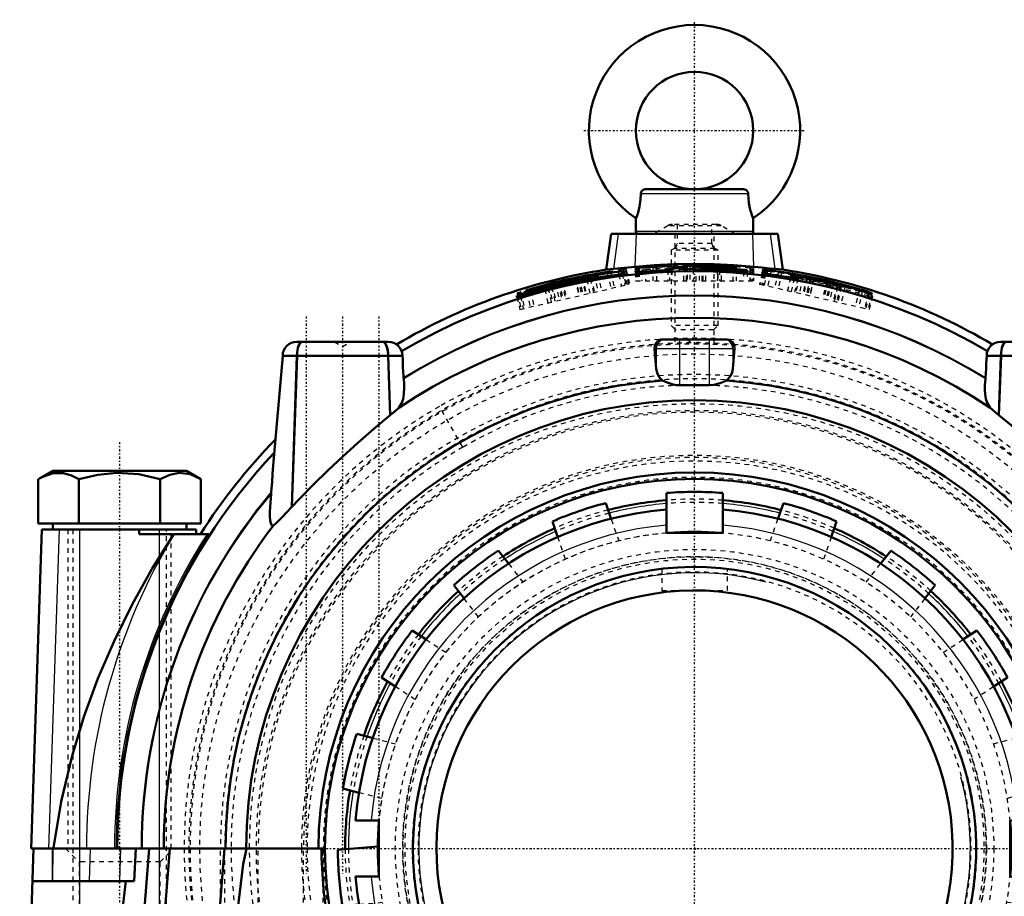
# Model space of a CAD drawing. Header units: millimetres. Extents: x -205 to 205, y -143 to 177.
# Tile 2 of 3: x -144 to 66, y -10 to 177. Entities that reach past the tile are written whole.
import ezdxf

# ---------------------------------------------------------------- set-up
doc = ezdxf.new("R2010")
doc.units = ezdxf.units.MM
doc.linetypes.add('Center', pattern=[1.5, 0.45, -0.5, 0.05, -0.5])
doc.linetypes.add('Dashed', pattern=[2, 1, -1])
for name, color, linetype, lineweight in [('2d ConnectionPoints', 7, 'Continuous', 50), ('AM_0', 7, 'Continuous', 50), ('AM_4', 3, 'Continuous', 25), ('AM_5', 3, 'Continuous', 25), ('AM_7', 7, 'Center', 25), ('AM_9', 6, 'Dashed', 25)]:
    doc.layers.add(name, color=color, linetype=linetype, lineweight=lineweight)

# ---------------------------------------------------------------- blocks, each defined once
blk = doc.blocks.new('1_SKF_MBL_24_0_in_SKFSNL5246201224KH3024_2')
at = {"layer": 'AM_0'}
for p, q in [((-6, 72.39), (-6, 75.76)), ((6, 75.76), (6, 72.39)), ((-18.93, 73.61), (-17.75, 70.17)), ((17.74, 70.17), (18.93, 73.61)), ((-29.11, 66.31), (-30.28, 69.71)), ((30.28, 69.71), (29.12, 66.34)), ((-41.8, 63.47), (-39.59, 60.64)), ((39.58, 60.62), (41.8, 63.47)), ((-49.04, 53.24), (-51.27, 56.1)), ((51.27, 56.1), (49.05, 53.25)), ((-60.14, 46.46), (-57.2, 44.54)), ((57.17, 44.52), (60.14, 46.46)), ((-63.67, 34.43), (-66.71, 36.42)), ((66.71, 36.42), (63.66, 34.43)), ((-71.97, 24.42), (-68.49, 23.53)), ((68.52, 23.54), (71.97, 24.42)), ((-71.44, 11.9), (-74.92, 12.78)), ((74.92, 12.78), (71.41, 11.89)), ((-76, -0.28), (-67.5, 0.43)), ((67.5, 0.43), (76, -0.28)), ((-71.4, -11.94), (-75.01, -12.24)), ((75.01, -12.24), (71.44, -11.94)), ((-71.79, -24.94), (-68.54, -23.51)), ((68.5, -23.5), (71.79, -24.94)), ((-63.64, -34.47), (-66.97, -35.93)), ((66.97, -35.93), (63.64, -34.47)), ((-59.8, -46.9), (-57.19, -44.49)), ((57.22, -44.52), (59.8, -46.9)), ((-49.01, -53.28), (-51.68, -55.73)), ((51.68, -55.73), (49, -53.27)), ((-41.34, -63.78), (-39.61, -60.59)), ((39.63, -60.62), (41.34, -63.78)), ((-29.09, -66.36), (-30.78, -69.49)), ((30.78, -69.49), (29.07, -66.33)), ((-5.15, -67.3), (-6.55, -75.72)), ((6.55, -75.72), (5.15, -67.3)), ((-18.39, -73.74), (-17.79, -70.15)), ((17.79, -70.16), (18.39, -73.74))]:
    blk.add_line(p, q, dxfattribs=at)
for radius, start, end in [(76, 85.4719, 94.5281), (76, 104.4193, 113.4754), (76, 66.5246, 75.5807), (67.5, 85.0801, 94.9199), (76, 123.3667, 132.4228), (76, 47.5772, 56.6333), (76, 142.314, 151.3702), (76, 28.6298, 37.686), (76, 161.2614, 170.3175), (76, 9.6825, 18.7386), (67.5, 175.0801, 184.9199), (67.5, 355.0801, 4.9199), (76, 180.2088, 189.2649), (76, 350.7351, 359.7912), (76, 199.1561, 208.2123), (76, 331.7877, 340.8439), (76, 218.1035, 227.1596), (76, 312.8404, 321.8965), (76, 237.0509, 246.107), (76, 293.893, 302.9491), (67.5, 265.0801, 274.9199), (76, 255.9983, 265.0544), (76, 274.9456, 284.0017)]:
    blk.add_arc((0, 0), radius, start, end, dxfattribs=at)
at = {"layer": 'AM_9'}
for p, q in [((-17.75, 70.17), (-16.16, 65.54)), ((16.16, 65.54), (17.74, 70.17)), ((-27.51, 61.64), (-29.11, 66.31)), ((29.12, 66.34), (27.51, 61.64)), ((-39.59, 60.64), (-36.56, 56.74)), ((-7, 59.59), (-7, 55)), ((7, 55), (7, 59.59)), ((36.56, 56.74), (39.58, 60.62)), ((-7, 55), (7, 55)), ((-46.03, 49.37), (-49.04, 53.24)), ((49.05, 53.25), (46.03, 49.37)), ((-57.2, 44.54), (-53, 41.8)), ((53, 41.8), (57.17, 44.52)), ((-59.57, 31.75), (-63.67, 34.43)), ((63.66, 34.43), (59.57, 31.75)), ((-68.49, 23.53), (-63.7, 22.32)), ((63.7, 22.32), (68.52, 23.54)), ((-66.65, 10.69), (-71.44, 11.9)), ((71.41, 11.89), (66.65, 10.69)), ((-66.51, -11.53), (-71.4, -11.94)), ((71.44, -11.94), (66.51, -11.53)), ((-68.54, -23.51), (-63.98, -21.51)), ((63.98, -21.51), (68.5, -23.5)), ((-59.16, -32.5), (-63.64, -34.47)), ((63.64, -34.47), (59.16, -32.5)), ((-57.19, -44.49), (-53.53, -41.12)), ((53.53, -41.12), (57.22, -44.52)), ((-45.4, -49.95), (-49.01, -53.28)), ((49, -53.27), (45.4, -49.95)), ((-39.61, -60.59), (-37.28, -56.27)), ((37.28, -56.27), (39.63, -60.62)), ((-26.72, -61.99), (-29.09, -66.36)), ((29.07, -66.33), (26.72, -61.99)), ((-17.79, -70.15), (-16.98, -65.33)), ((16.98, -65.33), (17.79, -70.16))]:
    blk.add_line(p, q, dxfattribs=at)
for start, end in [(95.0997, 175.0801), (4.9199, 84.9003), (184.9199, 265.0801), (274.9199, 355.0801)]:
    blk.add_arc((0, 0), 67.5, start, end, dxfattribs=at)
blk = doc.blocks.new('2_SKF_KML_24_0_in_SKFSNL5246201224KH3024_2')
at = {"layer": 'AM_0'}
for p, q in [((-6, 72.25), (-6, 67.25)), ((6, 67.25), (6, 72.25)), ((-6, 67.25), (6, 67.25)), ((-67.25, 6), (-72.25, 6)), ((-67.25, -6), (-67.25, 6)), ((72.25, 6), (67.25, 6)), ((67.25, 6), (67.25, -6)), ((-72.25, -6), (-67.25, -6)), ((67.25, -6), (72.25, -6)), ((-6, -67.25), (-6, -72.25)), ((6, -67.25), (-6, -67.25)), ((6, -72.25), (6, -67.25))]:
    blk.add_line(p, q, dxfattribs=at)
for radius, start, end in [(72.5, 94.7471, 175.2529), (72.5, 4.7471, 85.2529), (72.5, 184.7471, 265.2529), (72.5, 274.7471, 355.2529), (60, 269, 272), (58.92, 269, 272)]:
    blk.add_arc((0, 0), radius, start, end, dxfattribs=at)
at = {"layer": 'AM_4'}
for start, end in [(94.9765, 175.0235), (4.9765, 85.0235), (184.9765, 265.0235), (274.9765, 355.0235)]:
    blk.add_arc((0, 0), 69.17, start, end, dxfattribs=at)
at = {"layer": 'AM_5'}
blk.add_arc((0, 0), 60, 75, 15, dxfattribs=at)
at = {"layer": 'AM_9'}
for radius, start, end in [(67.5, 94.9199, 175.0801), (67.5, 4.9199, 85.0801), (60, 272, 269), (58.92, 272, 269), (67.5, 184.9199, 265.0801), (67.5, 274.9199, 355.0801)]:
    blk.add_arc((0, 0), radius, start, end, dxfattribs=at)
blk = doc.blocks.new('3_H_3024_sleeve_h_0_in_SKFSNL5246201224KH3024_2')
at = {"layer": 'AM_0'}
for p, q in [((-0.96, -54.99), (-1.05, -59.99)), ((1.92, -54.97), (2.09, -59.96))]:
    blk.add_line(p, q, dxfattribs=at)
for radius in [60, 55]:
    blk.add_arc((0, 0), radius, 272, 269, dxfattribs=at)
at = {"layer": 'AM_5'}
blk.add_arc((0, 0), 58.77, 75, 15, dxfattribs=at)
at = {"layer": 'AM_9'}
for p, q in [((-1.05, -59.99), (-1.08, -62.16)), ((2.09, -59.96), (2.17, -62.13))]:
    blk.add_line(p, q, dxfattribs=at)
blk.add_arc((0, 0), 62.17, 272, 269, dxfattribs=at)
blk = doc.blocks.new('4_FRB_22_215_location_rng_1_0_in_SKFSNL5246201224KH3024_2')
at = {"layer": 'AM_7'}
for p, q in [((0, -114.19), (0, 176.62)), ((-114.19, 0), (114.19, 0))]:
    blk.add_line(p, q, dxfattribs=at)
at = {"layer": 'AM_9'}
blk.add_line((-49.38, 85.52), (-54.38, 94.18), dxfattribs=at)
for radius in [108.75, 98.75]:
    blk.add_arc((0, 0), radius, 180, 120, dxfattribs=at)
blk = doc.blocks.new('5_FRB_22_215_location_rng_2_0_in_SKFSNL5246201224KH3024_2')
at = {"layer": 'AM_9'}
blk.add_line((-54.38, -94.18), (-49.38, -85.52), dxfattribs=at)
blk.add_arc((0, 0), 98.75, 120, 180, dxfattribs=at)
blk = doc.blocks.new('6_1224_KM_simple_0_in_SKFSNL5246201224KH3024_2')
at = {"layer": 'AM_0'}
for start, end in [(94.6286, 104.3166), (75.6833, 85.3709), (113.5708, 123.2646), (56.7356, 66.4281), (132.5198, 142.214), (37.7864, 47.4807), (151.47, 161.1643), (18.8362, 28.5304), (170.4195, 180.1139), (360, 9.5807), (189.3676, 199.0558), (340.942, 350.6325), (208.3135, 218.0009), (321.9983, 331.6854), (227.2565, 236.9485), (303.0519, 312.741), (246.2033, 255.8977), (284.1034, 293.7981), (265.1536, 274.8478)]:
    blk.add_arc((0, 0), 74.45, start, end, dxfattribs=at)
at = {"layer": 'AM_4'}
for start, end in [(94.6711, 104.2725), (75.7271, 85.3257), (113.6148, 123.2216), (56.78, 66.3822), (132.5654, 142.1718), (37.8308, 47.4374), (151.5156, 161.1224), (18.8804, 28.4868), (170.4644, 180.0651), (360, 9.5368), (189.4108, 199.0095), (340.9849, 350.5914), (208.3539, 217.957), (322.0363, 331.6416), (227.2998, 236.9064), (303.0943, 312.6935), (246.2504, 255.8569), (284.1486, 293.7482), (265.2003, 274.8066)]:
    blk.add_arc((0, 0), 73.75, start, end, dxfattribs=at)
at = {"layer": 'AM_9'}
for radius in [105.4, 94.81, 93.37, 63.76, 62.19, 61.67, 60.09, 60.09]:
    blk.add_circle((0, 0), radius, dxfattribs=at)
for radius, start, end in [(74.45, 85.3709, 94.6286), (73.75, 85.3257, 94.6711), (74.45, 104.3166, 113.5708), (73.75, 104.2725, 113.6148), (73.75, 66.3822, 75.7271), (74.45, 66.4281, 75.6833), (74.45, 123.2646, 132.5198), (73.75, 123.2216, 132.5654), (73.75, 47.4374, 56.78), (74.45, 47.4807, 56.7356), (74.45, 142.214, 151.47), (73.75, 142.1718, 151.5156), (73.75, 28.4868, 37.8308), (74.45, 28.5304, 37.7864), (74.45, 161.1643, 170.4195), (73.75, 161.1224, 170.4644), (73.75, 9.5368, 18.8804), (74.45, 9.5807, 18.8362), (73.75, 350.5914, 0), (74.45, 180.1139, 189.3676), (73.75, 180.0651, 189.4108), (74.45, 350.6325, 359.886), (74.45, 199.0558, 208.3135), (73.75, 199.0095, 208.3539), (73.75, 331.6416, 340.9849), (74.45, 331.6854, 340.942), (74.45, 218.0009, 227.2565), (73.75, 217.957, 227.2998), (73.75, 312.6935, 322.0363), (74.45, 312.741, 321.9983), (74.45, 236.9485, 246.2033), (73.75, 236.9064, 246.2504), (73.75, 293.7482, 303.0943), (74.45, 293.7981, 303.0519), (74.45, 255.8977, 265.1536), (73.75, 255.8569, 265.2003), (73.75, 274.8066, 284.1486), (74.45, 274.8478, 284.1034)]:
    blk.add_arc((0, 0), radius, start, end, dxfattribs=at)
blk = doc.blocks.new('7_M_10_ebolt_001_0_in_SKFSNL5246201224KH3024_2')
at = {"layer": 'AM_0'}
for p, q in [((10.43, 140.5), (-10.43, 140.5)), ((-12.5, 134.34), (-12.5, 131.5)), ((12.5, 131.5), (12.5, 134.34))]:
    blk.add_line(p, q, dxfattribs=at)
for points in [[(-12.5, 134.29), (-12.49, 134.31), (-12.33, 134.7), (-12.03, 135.57), (-11.72, 136.83), (-11.51, 138.34), (-11.46, 139.5)], [(-10.43, 140.5), (-10.61, 140.48), (-10.95, 140.36), (-11.21, 140.14), (-11.39, 139.84), (-11.46, 139.5)], [(11.46, 139.5), (11.4, 139.82), (11.24, 140.11), (10.99, 140.34), (10.67, 140.47), (10.43, 140.5)], [(11.46, 139.5), (11.5, 138.52), (11.6, 137.54), (11.73, 136.8), (11.88, 136.1), (12.05, 135.52), (12.21, 135.02), (12.44, 134.43), (12.5, 134.29)]]:
    blk.add_lwpolyline(points, dxfattribs=at)
blk.add_circle((0, 153), 12.5, dxfattribs=at)
for centre, radius, start, end in [((0, 153), 22.5, 303.7874, 236.2254), ((-12, 131.5), 0.5, 180, 270), ((12, 131.5), 0.5, 270, 0)]:
    blk.add_arc(centre, radius, start, end, dxfattribs=at)
at = {"layer": 'AM_4'}
for p, q in [((11.46, 139.5), (-11.46, 139.5)), ((12.5, 131.5), (-12.5, 131.5))]:
    blk.add_line(p, q, dxfattribs=at)
at = {"layer": 'AM_7'}
blk.add_line((-23.62, 153), (23.63, 153), dxfattribs=at)
at = {"layer": 'AM_9'}
for p, q in [((-5.7, 132.73), (-8.7, 131)), ((5.7, 132.73), (-5.7, 132.73)), ((4.7, 133), (-4.7, 133)), ((-3.7, 133), (-3.7, 128.94)), ((3.7, 128.94), (3.7, 133)), ((8.7, 131), (5.7, 132.73)), ((3.7, 128.94), (-3.7, 128.94)), ((-4.3, 127.9), (-5, 127.5)), ((-5, 127.5), (-5, 124.2)), ((5, 127.5), (-5, 127.5)), ((4.3, 127.9), (-4.3, 127.9)), ((5, 127.5), (4.3, 127.9)), ((5, 111.45), (5, 127.5)), ((-5, 123.83), (-5, 123.73)), ((-5, 123.28), (-5, 111.45)), ((-5, 111.45), (-4.05, 110.5)), ((5, 111.45), (-5, 111.45)), ((4.05, 110.5), (5, 111.45)), ((4.05, 110.5), (-4.05, 110.5))]:
    blk.add_line(p, q, dxfattribs=at)
for centre, radius, start, end in [((-4.7, 131), 2, 90, 120), ((4.7, 131), 2, 60, 90), ((-4.9, 128.94), 1.2, 300, 0), ((4.9, 128.94), 1.2, 180, 240)]:
    blk.add_arc(centre, radius, start, end, dxfattribs=at)
blk = doc.blocks.new('9_M_20x110_20x110_001_2_0_in_SKFSNL5246201224KH3024_2')
at = {"layer": 'AM_0'}
for p, q in [((-136.75, 80.5), (-139.82, 78.73)), ((-108.25, 80.5), (-136.75, 80.5)), ((-105.18, 78.73), (-108.25, 80.5)), ((-139.82, 78.73), (-139.82, 69.25)), ((-131.16, 78.73), (-131.16, 69.25)), ((-113.84, 78.73), (-113.84, 69.25)), ((-105.18, 78.73), (-105.18, 69.25)), ((-139.82, 69.25), (-105.18, 69.25)), ((-136.75, 69.25), (-136.75, 68)), ((-108.25, 68), (-108.25, 69.25))]:
    blk.add_line(p, q, dxfattribs=at)
for points in [[(-131.16, 78.73), (-132.77, 79.52), (-134.43, 79.98), (-136.64, 79.97), (-138.87, 79.23), (-139.82, 78.73)], [(-113.84, 78.73), (-118.38, 79.75), (-123.12, 80.06), (-127.14, 79.66), (-131.16, 78.73)], [(-105.18, 78.73), (-107.45, 79.75), (-109.82, 80.06), (-111.83, 79.66), (-113.84, 78.73)]]:
    blk.add_lwpolyline(points, dxfattribs=at)
at = {"layer": 'AM_5'}
for p, q in [((-130.97, -42), (-130.97, 68)), ((-114.03, -42), (-114.03, 68))]:
    blk.add_line(p, q, dxfattribs=at)
at = {"layer": 'AM_9'}
for p, q in [((-132.5, 68), (-132.5, -40.47)), ((-112.5, -40.47), (-112.5, 68)), ((-132.5, -40.47), (-130.97, -42)), ((-112.5, -40.47), (-132.5, -40.47)), ((-114.03, -42), (-112.5, -40.47)), ((-114.03, -42), (-130.97, -42))]:
    blk.add_line(p, q, dxfattribs=at)
blk = doc.blocks.new('10_SNL_524_620_CAP_0_in_SKFSNL5246201224KH3024_2')
at = {"layer": 'AM_0'}
for p, q in [((-17.74, 131), (-18.81, 123.36)), ((-17.74, 131), (17.74, 131)), ((18.81, 123.36), (17.74, 131)), ((-17.21, 123.5), (-12.65, 123.96)), ((-4.89, 123.89), (1.01, 124.25)), ((-4.89, 124.14), (-4.89, 123.8)), ((1.78, 124.07), (-0.29, 123.99)), ((-0.29, 123.99), (-0.29, 123.48)), ((-0.29, 123.99), (4.85, 123.68)), ((-22.32, 121.82), (-22.22, 121.37)), ((-18.81, 123.36), (-17.21, 123.5)), ((-17.86, 122.95), (-17.84, 122.83)), ((-15.51, 122.98), (-15.4, 122.47)), ((-12.55, 123.4), (-12.55, 123.6)), ((-12.55, 122.79), (-12.55, 123.11)), ((-12.01, 123.42), (-12.33, 123.4)), ((-12.33, 123.17), (-12.01, 123.21)), ((-11.78, 123.41), (-11.78, 122.83)), ((1.78, 123.39), (-4.89, 123.67)), ((-4.89, 123.67), (-4.89, 123.34)), ((11.2, 123.22), (11.2, 122.93)), ((14.39, 122.59), (14.45, 122.87)), ((14.53, 123.18), (14.57, 123.38)), ((14.68, 122.87), (15, 122.84)), ((15.06, 123.08), (14.74, 123.13)), ((15.28, 123.03), (15.14, 122.46)), ((17.21, 123.5), (18.81, 123.36)), ((20.64, 122.42), (20.47, 121.68)), ((22.06, 121.75), (21.99, 121.46)), ((-31.27, 119.71), (-31.19, 119.38)), ((-29.14, 120.68), (-29.07, 120.42)), ((-24.64, 121.65), (-24.65, 121.68)), ((24.88, 121.33), (24.57, 121.41)), ((24.6, 121.53), (24.91, 121.49)), ((28.89, 120.71), (28.9, 120.74)), ((31.09, 120.03), (31.07, 119.92)), ((-37.83, 117.49), (-37.9, 117.78)), ((-35.74, 118.65), (-35.81, 118.97)), ((37.78, 118.36), (37.76, 118.24)), ((-84.75, 108), (-65.25, 108)), ((-6.7, 108.5), (6.7, 108.5)), ((84.75, 108), (65.25, 108)), ((-87.75, 105), (-89.79, 81.64)), ((-87.75, 105), (-84.71, 105)), ((-85.81, 72.8), (-84.71, 105)), ((-85.8, 72.81), (-84.7, 105)), ((-84.7, 105), (-65.3, 105)), ((-65.3, 105), (-64.86, 92.34)), ((-62.25, 105), (-65.29, 105)), ((-65.29, 105), (-64.86, 92.35)), ((-62.18, 104.22), (-62.25, 105)), ((-8.15, 102.21), (-8.5, 106.5)), ((8.5, 106.5), (8.15, 102.21)), ((62.25, 105), (62.18, 104.22)), ((62.25, 105), (65.29, 105)), ((64.86, 92.35), (65.29, 105)), ((64.86, 92.34), (65.3, 105)), ((65.3, 105), (84.7, 105)), ((-61.97, 100.07), (-61.99, 100.31)), ((61.99, 100.31), (61.97, 100.07)), ((-64.86, 92.34), (-64.86, 92.35)), ((64.86, 92.35), (64.86, 92.34)), ((-90.18, 75.98), (-90.21, 75.61)), ((-85.81, 72.8), (-85.8, 72.81)), ((-141.35, 0), (-139.09, 68)), ((-139.09, 68), (-106.22, 68)), ((-118.3, 68), (-118.3, 67)), ((-106.22, 67), (-106.22, 68)), ((-118.3, 67), (-111.06, 67)), ((-103.47, 67), (-110.94, 67)), ((-124.33, 0), (-141.35, 0)), ((-78.75, 0), (-123.27, 0))]:
    blk.add_line(p, q, dxfattribs=at)
for points in [[(-12.65, 123.96), (-8.58, 124.29), (-4.45, 124.5), (-0.18, 124.57), (4.1, 124.51), (8.39, 124.3), (12.65, 123.96)], [(-5.66, 124.14), (-5.4, 124.15), (-5.18, 124.15), (-5.01, 124.15), (-4.91, 124.15), (-4.89, 124.14)], [(1.01, 124.25), (1.21, 124.26), (1.45, 124.26), (1.58, 124.26)], [(1.78, 124.07), (1.99, 124.07), (2.24, 124.07), (2.32, 124.07)], [(8.13, 124), (8.39, 123.98), (8.61, 123.96), (8.78, 123.94), (8.88, 123.93), (8.9, 123.92)], [(8.9, 123.8), (8.86, 123.79), (8.73, 123.79), (8.54, 123.8), (8.31, 123.81), (8.13, 123.82)], [(12.65, 123.96), (14.36, 123.79), (15.96, 123.62), (17.01, 123.51), (17.21, 123.5)], [(-25.41, 121.56), (-25.32, 121.57), (-25.08, 121.62), (-24.87, 121.66), (-24.72, 121.68), (-24.65, 121.68), (-24.65, 121.68)], [(-23.88, 121.77), (-23.97, 121.75), (-24.21, 121.71), (-24.42, 121.67), (-24.56, 121.65), (-24.64, 121.65), (-24.64, 121.65)], [(-23.08, 121.71), (-23, 121.73), (-22.75, 121.77), (-22.55, 121.8), (-22.4, 121.82), (-22.33, 121.82), (-22.32, 121.82)], [(-18.63, 122.86), (-18.55, 122.88), (-18.3, 122.91), (-18.09, 122.94), (-17.94, 122.95), (-17.87, 122.95), (-17.86, 122.95)], [(-17.84, 122.83), (-17.88, 122.82), (-18, 122.79), (-18.19, 122.75), (-18.42, 122.71), (-18.59, 122.69)], [(-16.28, 122.91), (-16.2, 122.93), (-15.95, 122.95), (-15.74, 122.98), (-15.59, 122.98), (-15.52, 122.98), (-15.51, 122.98)], [(-15.4, 122.47), (-15.43, 122.45), (-15.55, 122.42), (-15.74, 122.39), (-15.98, 122.35), (-16.15, 122.33)], [(-12.55, 123.6), (-12.51, 123.62), (-12.38, 123.64), (-12.19, 123.66), (-11.95, 123.69), (-11.78, 123.71)], [(-12.33, 123.4), (-12.47, 123.39), (-12.54, 123.4), (-12.55, 123.4)], [(-12.55, 123.11), (-12.51, 123.13), (-12.38, 123.16), (-12.33, 123.17)], [(-11.78, 122.83), (-12.04, 122.8), (-12.26, 122.79), (-12.43, 122.78), (-12.53, 122.79), (-12.55, 122.79)], [(-12.01, 123.42), (-11.86, 123.42), (-11.79, 123.42), (-11.78, 123.41)], [(-11.78, 123.26), (-11.83, 123.24), (-11.95, 123.22), (-12.01, 123.21)], [(-4.89, 123.34), (-4.93, 123.32), (-5.06, 123.3), (-5.25, 123.28), (-5.49, 123.27), (-5.66, 123.26)], [(2.32, 123.37), (2.07, 123.37), (1.84, 123.39), (1.78, 123.39)], [(5.35, 123.65), (5.1, 123.67), (4.85, 123.68)], [(10.43, 123.33), (10.69, 123.3), (10.91, 123.28), (11.08, 123.25), (11.18, 123.23), (11.2, 123.22)], [(11.2, 122.93), (11.16, 122.91), (11.03, 122.91), (10.84, 122.92), (10.61, 122.93), (10.43, 122.95)], [(15.14, 122.46), (15.05, 122.47), (14.81, 122.5), (14.6, 122.54), (14.46, 122.57), (14.39, 122.59), (14.39, 122.59)], [(14.45, 122.87), (14.5, 122.87), (14.63, 122.87), (14.68, 122.87)], [(14.74, 123.13), (14.6, 123.16), (14.53, 123.18), (14.53, 123.18)], [(14.57, 123.38), (14.62, 123.39), (14.74, 123.38), (14.94, 123.36), (15.17, 123.34), (15.34, 123.32)], [(15.23, 122.84), (15.19, 122.84), (15.06, 122.84), (15, 122.84)], [(15.06, 123.08), (15.2, 123.05), (15.27, 123.03), (15.28, 123.03)], [(21.31, 121.92), (21.22, 121.94), (20.98, 121.98), (20.77, 122.02), (20.63, 122.06), (20.57, 122.08), (20.56, 122.09)], [(20.57, 122.12), (20.62, 122.13), (20.74, 122.12), (20.93, 122.09), (21.17, 122.06), (21.34, 122.03)], [(21.36, 122.13), (21.27, 122.15), (21.03, 122.2), (20.82, 122.24), (20.68, 122.27), (20.61, 122.29), (20.61, 122.3)], [(20.64, 122.42), (20.69, 122.43), (20.81, 122.41), (21, 122.39), (21.24, 122.35), (21.4, 122.32)], [(21.31, 121.92), (21.34, 121.92), (21.59, 121.87), (21.8, 121.82), (21.96, 121.79), (22.05, 121.76), (22.06, 121.75)], [(-32.02, 119.56), (-31.93, 119.58), (-31.69, 119.64), (-31.49, 119.68), (-31.34, 119.71), (-31.27, 119.72), (-31.27, 119.71)], [(-30.48, 119.7), (-30.49, 119.7), (-30.73, 119.64), (-30.95, 119.59), (-31.12, 119.56), (-31.21, 119.55), (-31.23, 119.55)], [(-29.14, 120.68), (-29.1, 120.7), (-28.98, 120.74), (-28.79, 120.79), (-28.56, 120.85), (-28.4, 120.89)], [(-28.35, 120.7), (-28.44, 120.68), (-28.68, 120.63), (-28.89, 120.59), (-29.03, 120.56), (-29.1, 120.56), (-29.11, 120.56)], [(-22.26, 121.54), (-22.3, 121.52), (-22.42, 121.49), (-22.6, 121.44), (-22.84, 121.39), (-23, 121.36)], [(21.99, 121.46), (21.94, 121.45), (21.82, 121.46), (21.63, 121.49), (21.39, 121.52), (21.23, 121.55)], [(24.04, 121.53), (24.21, 121.49), (24.44, 121.44), (24.57, 121.41)], [(24.6, 121.53), (24.39, 121.57), (24.15, 121.62), (24.06, 121.63)], [(25.4, 121.21), (25.24, 121.25), (25, 121.3), (24.88, 121.33)], [(24.91, 121.49), (25.12, 121.45), (25.36, 121.4), (25.44, 121.38)], [(28.16, 120.95), (28.25, 120.93), (28.49, 120.87), (28.69, 120.81), (28.83, 120.77), (28.9, 120.75), (28.9, 120.74)], [(29.63, 120.5), (29.55, 120.52), (29.31, 120.58), (29.1, 120.64), (28.96, 120.68), (28.9, 120.71), (28.89, 120.71)], [(31.07, 119.92), (31.03, 119.92), (30.9, 119.94), (30.71, 119.98), (30.48, 120.04), (30.32, 120.08)], [(30.36, 120.25), (30.45, 120.23), (30.68, 120.16), (30.88, 120.11), (31.03, 120.06), (31.09, 120.03), (31.09, 120.03)], [(-37.9, 117.78), (-37.86, 117.81), (-37.75, 117.86), (-37.56, 117.92), (-37.34, 118), (-37.18, 118.05)], [(-37.09, 117.68), (-37.11, 117.68), (-37.35, 117.6), (-37.57, 117.54), (-37.73, 117.5), (-37.82, 117.49), (-37.83, 117.49)], [(-35.81, 118.97), (-35.78, 118.99), (-35.66, 119.03), (-35.47, 119.09), (-35.25, 119.16), (-35.09, 119.21)], [(-35, 118.84), (-35.09, 118.81), (-35.32, 118.74), (-35.53, 118.69), (-35.67, 118.66), (-35.74, 118.65), (-35.74, 118.65)], [(37.76, 118.24), (37.71, 118.24), (37.59, 118.27), (37.41, 118.32), (37.18, 118.39), (37.02, 118.44)], [(37.06, 118.61), (37.14, 118.59), (37.38, 118.51), (37.58, 118.44), (37.72, 118.39), (37.78, 118.36), (37.78, 118.36)], [(-83.53, 108), (-83.9, 107.85), (-84.25, 107.38), (-84.51, 106.64), (-84.67, 105.71), (-84.7, 105)], [(-65.3, 105), (-65.36, 105.99), (-65.55, 106.87), (-65.85, 107.54), (-66.21, 107.93), (-66.47, 108)], [(-8.5, 106.5), (-8.46, 107.15), (-8.18, 107.77), (-7.93, 108.04), (-7.45, 108.35), (-7.17, 108.44), (-6.85, 108.49), (-6.7, 108.5)], [(6.7, 108.5), (6.98, 108.48), (7.25, 108.42), (7.58, 108.28), (8, 107.98), (8.43, 107.25), (8.5, 106.5)], [(66.47, 108), (66.1, 107.85), (65.75, 107.38), (65.49, 106.64), (65.33, 105.71), (65.3, 105)], [(-62.18, 104.22), (-62.14, 103.44), (-62.12, 102.55), (-62.09, 101.64), (-62.03, 100.68), (-61.99, 100.31)], [(61.99, 100.31), (62, 100.32), (62.07, 101.29), (62.11, 102.26), (62.13, 103.27), (62.18, 104.22)], [(-6.81, 99.71), (-7.44, 100.39), (-7.89, 101.15), (-8.15, 102.21)], [(8.15, 102.21), (8, 101.45), (7.64, 100.68), (6.81, 99.71)], [(-62.98, 93.94), (-62.45, 94.8), (-62.1, 95.79), (-61.92, 96.9), (-61.87, 98.14), (-61.9, 99.09), (-61.97, 100.07)], [(-3.16, 98.72), (-3.86, 98.75), (-4.57, 98.88), (-5.81, 99.28), (-6.81, 99.71)], [(6.81, 99.71), (6.18, 99.43), (5.44, 99.14), (4.08, 98.78), (3.16, 98.72)], [(61.97, 100.07), (61.88, 98.76), (61.87, 97.77), (61.92, 96.82), (62.08, 95.86), (62.38, 94.97), (62.98, 93.94)], [(-64.86, 92.34), (-68.31, 89.47), (-71.83, 86.4), (-74.97, 83.55), (-78.07, 80.63), (-81.2, 77.57), (-84.24, 74.47), (-85.8, 72.81)], [(-62.98, 93.94), (-63.82, 93.2), (-64.8, 92.39), (-64.86, 92.35)], [(64.86, 92.35), (64.07, 93), (63.33, 93.63), (62.98, 93.94)], [(85.8, 72.81), (83.26, 75.49), (80.64, 78.14), (77.9, 80.8), (75.11, 83.42), (72.58, 85.73), (70.04, 87.98), (67.44, 90.21), (64.86, 92.34)], [(-90.18, 75.98), (-90.02, 78.06), (-89.91, 79.88), (-89.79, 81.64)], [(-90.21, 75.61), (-90.36, 73.72), (-90.46, 71.82), (-90.46, 70.68), (-90.41, 69.99), (-90.3, 69.36), (-90.14, 68.99), (-89.9, 68.79), (-89.78, 68.77)], [(-85.81, 72.8), (-86.86, 71.69), (-87.89, 70.62), (-88.87, 69.63), (-89.78, 68.77)], [(-136.62, 0), (-136.6, 0.14), (-134.93, 10.02), (-132.62, 19.76), (-130.09, 28.08), (-127.11, 36.24), (-123.69, 44.21), (-119.83, 52.03), (-115.57, 59.64), (-110.94, 67)]]:
    blk.add_lwpolyline(points, dxfattribs=at)
for centre, radius, start, end in [((0, 0), 124.27, 92.6083, 95.4413), ((0, 0), 124.27, 86.2469, 89.2699), ((0, 0), 124.09, 86.2415, 88.9274), ((0, 0), 124.79, 98.6681, 120.5768), ((0, 0), 123.01, 59.5072, 120.4928), ((0, 0), 123.39, 97.5203, 107.4937), ((0, 0), 124.27, 98.6228, 106.3997), ((0, 0), 123.88, 100.7387, 106.4103), ((0, 0), 123.99, 97.5469, 103.2193), ((0, 0), 124.09, 98.6164, 101.0964), ((0, 0), 123.39, 92.6269, 95.4802), ((0, 0), 123.39, 85.1499, 88.9213), ((0, 0), 123.77, 85.1648, 87.5211), ((0, 0), 123.39, 80.0949, 82.9499), ((0, 0), 124.27, 72.6498, 82.9076), ((0, 0), 124.79, 59.4231, 81.332), ((0, 0), 123.88, 78.8108, 80.0825), ((0, 0), 123.99, 78.8093, 80.0799), ((0, 0), 124.18, 76.8925, 80.0751), ((0, 0), 123.52, 100.7321, 104.2863), ((0, 0), 124.18, 101.805, 103.2189), ((0, 0), 123.85, 75.8288, 78.1631), ((0, 0), 124.02, 75.8305, 78.1615), ((0, 0), 124.09, 72.6435, 76.1849), ((0, 0), 123.77, 104.9933, 107.4799), ((0, 0), 113.09, 56.1613, 123.8387), ((-84.75, 105), 3, 90, 180), ((-65.25, 105), 3, 360, 90), ((65.25, 105), 3, 90, 180), ((0, 0), 99.94, 93.9064, 180), ((0, 0), 98.77, 88.1666, 91.8334), ((0, 0), 99.94, 0, 86.0936), ((0, 0), 95.54, 0, 180), ((0, 0), 124.79, 135.7018, 147.5266), ((0, 0), 123.01, 136.7235, 180), ((0, 0), 80.14, 0, 180), ((0, 0), 78.75, 0, 180), ((0, 0), 113.09, 142.5476, 180)]:
    blk.add_arc(centre, radius, start, end, dxfattribs=at)
for centre, major_axis, start_param, end_param in [((-83.54, 105), (0, -3), 3.141593, 4.712389), ((-66.46, 105), (0, 3), 4.712389, 6.283185), ((66.46, 105), (0, -3), 3.141593, 4.712389)]:
    blk.add_ellipse(centre, major_axis=major_axis, ratio=0.390731, start_param=start_param, end_param=end_param, dxfattribs=at)
at = {"layer": 'AM_4'}
for p, q in [((-17.21, 123.5), (-16.19, 131)), ((-12.65, 123.96), (-12.4, 131)), ((12.65, 123.96), (12.4, 131)), ((17.21, 123.5), (16.19, 131)), ((-5.66, 124.14), (-5.66, 123.26)), ((1.01, 124.25), (1.01, 124.04)), ((1.58, 124.26), (1.58, 124.06)), ((8.13, 124), (8.13, 123.82)), ((-18.63, 122.86), (-18.59, 122.69)), ((-16.28, 122.91), (-16.15, 122.33)), ((-12.33, 123.17), (-12.33, 122.79)), ((-12.01, 123.21), (-12.01, 122.81)), ((-11.78, 123.71), (-11.78, 123.54)), ((4.85, 123.68), (4.85, 123.29)), ((5.35, 123.65), (5.35, 123.27)), ((10.43, 123.33), (10.43, 122.95)), ((14.68, 122.87), (14.61, 122.54)), ((15, 122.84), (14.92, 122.49)), ((15.34, 123.32), (15.28, 123.04)), ((21.31, 121.92), (21.23, 121.55)), ((21.36, 122.13), (21.34, 122.03)), ((-30.48, 119.7), (-30.45, 119.57)), ((-28.35, 120.7), (-28.33, 120.6)), ((-23, 121.36), (-22.97, 121.23)), ((24.06, 121.63), (24.04, 121.53)), ((24.6, 121.53), (24.57, 121.41)), ((24.91, 121.49), (24.88, 121.33)), ((25.44, 121.38), (25.4, 121.21)), ((30.36, 120.25), (30.32, 120.08)), ((-37.18, 118.05), (-37.09, 117.68)), ((-35.09, 119.21), (-35, 118.84)), ((-32.02, 119.56), (-31.93, 119.19)), ((37.06, 118.61), (37.02, 118.44)), ((-3.16, 98.72), (-3.16, 108.5)), ((3.16, 98.72), (3.16, 108.5)), ((8.5, 106.5), (-8.5, 106.5)), ((-8.15, 106.5), (-8.15, 102.21)), ((8.15, 106.5), (8.15, 102.21)), ((-135.39, 68), (-137.64, 0))]:
    blk.add_line(p, q, dxfattribs=at)
for radius, start, end in [(117.92, 58.2821, 121.7179), (117.71, 58.2314, 121.7686), (117.92, 139.8841, 180), (117.71, 140.0308, 180), (129.55, 148.8559, 180), (123.59, 147.1722, 180), (123.27, 147.0757, 180)]:
    blk.add_arc((0, 0), radius, start, end, dxfattribs=at)
for centre, start_param, end_param in [((-6.16, 106.5), 0, 1.570796), ((6.16, 106.5), 4.712389, 6.283185)]:
    blk.add_ellipse(centre, major_axis=(0, 2), ratio=0.998591, start_param=start_param, end_param=end_param, dxfattribs=at)
at = {"layer": 'AM_7'}
for p, q in [((-82.76, 113.4), (-82.76, -5.4)), ((-75, 113.4), (-75, -5.4)), ((-67.24, 113.4), (-67.24, -5.4))]:
    blk.add_line(p, q, dxfattribs=at)
at = {"layer": 'AM_9'}
for p, q in [((-4.19, 131), (-4.19, 107.42)), ((4.19, 107.42), (4.19, 131)), ((-8.9, 123.92), (-8.9, 121)), ((-8.13, 124), (-8.13, 121)), ((0.29, 123.99), (-4.85, 123.68)), ((-2.32, 124.07), (-2.32, 121)), ((-1.78, 124.07), (-1.78, 121)), ((-1.78, 124.07), (0.29, 123.99)), ((-1.58, 124.26), (-1.58, 121)), ((-1.01, 124.25), (-1.01, 121)), ((0, 124.22), (-1.01, 124.25)), ((2.01, 124.11), (0, 124.22)), ((0.29, 123.99), (0.29, 121)), ((1.01, 124.04), (1.01, 121)), ((1.58, 124.06), (1.58, 121)), ((1.78, 124.07), (1.78, 121)), ((4.89, 123.89), (2.01, 124.11)), ((2.32, 124.07), (2.32, 121)), ((4.89, 124.14), (4.89, 121)), ((5.66, 124.14), (5.66, 121)), ((8.13, 123.82), (8.13, 121)), ((8.9, 123.8), (8.9, 121)), ((-23.88, 121.77), (-23.05, 118.15)), ((-23.08, 121.71), (-23, 121.36)), ((-22.06, 121.75), (-21.32, 118.55)), ((-21.4, 122.32), (-20.57, 118.72)), ((-20.64, 122.42), (-19.83, 118.9)), ((-18.59, 122.69), (-17.82, 119.36)), ((-17.84, 122.83), (-17.08, 119.53)), ((-16.15, 122.33), (-15.58, 119.88)), ((-15.4, 122.47), (-14.84, 120.05)), ((-15.34, 123.32), (-14.6, 120.1)), ((-15.06, 123.08), (-14.74, 123.13)), ((-15.06, 123.08), (-14.38, 120.15)), ((-14.68, 122.87), (-15, 122.84)), ((-14.74, 123.13), (-14.07, 120.22)), ((-14.57, 123.38), (-13.85, 120.28)), ((-12.55, 123.4), (-12.55, 123.24)), ((-12.55, 122.79), (-12.55, 121)), ((-12.33, 123.4), (-12.33, 123.17)), ((-12.33, 122.79), (-12.33, 121)), ((-12.01, 123.42), (-12.01, 123.21)), ((-12.01, 122.81), (-12.01, 121)), ((-11.78, 122.83), (-11.78, 121)), ((-11.2, 123.22), (-11.2, 121)), ((-10.43, 123.33), (-10.43, 121)), ((-5.66, 123.26), (-5.66, 121)), ((-5.35, 123.65), (-5.35, 121)), ((-4.89, 123.34), (-4.89, 121)), ((-4.85, 123.22), (-4.85, 121)), ((-1.78, 123.39), (0, 123.51)), ((-0.29, 123.48), (-0.29, 121)), ((0, 123.51), (4.89, 123.67)), ((4.85, 123.29), (4.85, 121)), ((5.35, 123.27), (5.35, 121)), ((10.43, 122.95), (10.43, 121)), ((11.2, 122.93), (11.2, 121)), ((11.78, 123.71), (11.78, 121)), ((12.01, 123.42), (12.01, 121)), ((12.01, 123.42), (12.33, 123.4)), ((12.33, 123.17), (12.01, 123.21)), ((12.33, 123.4), (12.33, 121)), ((12.55, 123.6), (12.55, 121)), ((14.39, 122.59), (13.85, 120.28)), ((14.61, 122.54), (14.07, 120.22)), ((14.92, 122.49), (14.38, 120.15)), ((14.53, 123.18), (14.46, 122.88)), ((15.14, 122.46), (14.6, 120.1)), ((14.74, 123.13), (14.68, 122.87)), ((15.51, 122.98), (14.84, 120.05)), ((15.06, 123.08), (15, 122.84)), ((16.28, 122.91), (15.58, 119.88)), ((17.86, 122.95), (17.08, 119.53)), ((18.63, 122.86), (17.82, 119.36)), ((21.34, 122.03), (21.31, 121.92)), ((21.4, 122.32), (21.36, 122.13)), ((22.32, 121.82), (21.55, 118.5)), ((23.08, 121.71), (22.3, 118.33)), ((23.88, 121.77), (23.05, 118.15)), ((-37.23, 114.88), (-13.85, 120.28)), ((-31.09, 120.03), (-30.28, 116.48)), ((-30.36, 120.25), (-29.53, 116.66)), ((-29.63, 120.5), (-28.78, 116.83)), ((-29.07, 120.42), (-28.27, 116.95)), ((-28.9, 120.74), (-28.04, 117)), ((-28.4, 120.89), (-28.35, 120.7)), ((-28.33, 120.6), (-27.53, 117.12)), ((-28.16, 120.95), (-27.29, 117.17)), ((-25.44, 121.38), (-24.61, 117.79)), ((-25.41, 121.56), (-24.54, 117.81)), ((-24.6, 121.53), (-24.91, 121.49)), ((-24.91, 121.49), (-24.09, 117.91)), ((-24.88, 121.33), (-24.57, 121.41)), ((-24.64, 121.65), (-23.79, 117.98)), ((-24.6, 121.53), (-23.78, 117.98)), ((-24.06, 121.63), (-23.25, 118.11)), ((-22.97, 121.23), (-22.3, 118.33)), ((-22.22, 121.37), (-21.55, 118.5)), ((-12.55, 121), (12.55, 121)), ((13.85, 120.28), (37.23, 114.88)), ((20.47, 121.68), (19.83, 118.9)), ((21.23, 121.55), (20.57, 118.72)), ((21.99, 121.46), (21.32, 118.55)), ((24.04, 121.53), (23.25, 118.11)), ((24.57, 121.41), (23.78, 117.98)), ((24.65, 121.68), (23.79, 117.98)), ((24.88, 121.33), (24.09, 117.91)), ((25.41, 121.56), (24.54, 117.81)), ((25.4, 121.21), (24.61, 117.79)), ((28.16, 120.95), (27.29, 117.17)), ((28.4, 120.89), (27.53, 117.12)), ((28.89, 120.71), (28.04, 117)), ((29.14, 120.68), (28.27, 116.95)), ((29.63, 120.5), (28.78, 116.83)), ((30.32, 120.08), (29.53, 116.66)), ((30.48, 119.7), (29.77, 116.6)), ((31.07, 119.92), (30.28, 116.48)), ((31.27, 119.71), (30.51, 116.43)), ((-37.83, 117.49), (-37.23, 114.88)), ((-37.78, 118.36), (-36.99, 114.93)), ((-37.09, 117.68), (-36.48, 115.05)), ((-37.06, 118.61), (-36.25, 115.11)), ((-35.74, 118.65), (-34.99, 115.4)), ((-35, 118.84), (-34.24, 115.57)), ((-31.93, 119.19), (-31.26, 116.26)), ((-31.19, 119.38), (-30.51, 116.43)), ((-30.45, 119.57), (-29.77, 116.6)), ((32.02, 119.56), (31.26, 116.26)), ((35.09, 119.21), (34.24, 115.57)), ((35.81, 118.97), (34.99, 115.4)), ((37.02, 118.44), (36.25, 115.11)), ((37.18, 118.05), (36.48, 115.05)), ((37.76, 118.24), (36.99, 114.93)), ((37.9, 117.78), (37.23, 114.88)), ((-76.75, 108), (-75, 106.99)), ((-75, 106.99), (-73.25, 108)), ((-1.75, 108.5), (0, 107.49)), ((0, 107.49), (1.75, 108.5)), ((-133.5, 68), (-133.5, 0)), ((-111.5, 0), (-111.5, 68))]:
    blk.add_line(p, q, dxfattribs=at)
for points in [[(-8.13, 124), (-8.39, 123.98), (-8.61, 123.96), (-8.78, 123.94), (-8.88, 123.93), (-8.9, 123.92)], [(-8.9, 123.8), (-8.86, 123.79), (-8.73, 123.79), (-8.54, 123.8), (-8.31, 123.81), (-8.13, 123.82)], [(-1.01, 124.25), (-1.21, 124.26), (-1.45, 124.26), (-1.58, 124.26)], [(5.66, 124.14), (5.4, 124.15), (5.18, 124.15), (5.01, 124.15), (4.91, 124.15), (4.89, 124.14)], [(-21.31, 121.92), (-21.34, 121.92), (-21.59, 121.87), (-21.8, 121.82), (-21.96, 121.79), (-22.05, 121.76), (-22.06, 121.75)], [(-20.64, 122.42), (-20.69, 122.43), (-20.81, 122.41), (-21, 122.39), (-21.24, 122.35), (-21.4, 122.32)], [(-21.36, 122.13), (-21.27, 122.15), (-21.03, 122.2), (-20.82, 122.24), (-20.68, 122.27), (-20.61, 122.29), (-20.61, 122.3)], [(-21.31, 121.92), (-21.22, 121.94), (-20.98, 121.98), (-20.77, 122.02), (-20.63, 122.06), (-20.57, 122.08), (-20.56, 122.09)], [(-14.57, 123.38), (-14.62, 123.39), (-14.74, 123.38), (-14.94, 123.36), (-15.17, 123.34), (-15.34, 123.32)], [(-15.06, 123.08), (-15.2, 123.05), (-15.27, 123.03), (-15.28, 123.03)], [(-15.23, 122.84), (-15.19, 122.84), (-15.06, 122.84), (-15, 122.84)], [(-15.14, 122.46), (-15.05, 122.47), (-14.81, 122.5), (-14.6, 122.54), (-14.46, 122.57), (-14.39, 122.59), (-14.39, 122.59)], [(-14.74, 123.13), (-14.6, 123.16), (-14.53, 123.18), (-14.53, 123.18)], [(-14.45, 122.87), (-14.5, 122.87), (-14.63, 122.87), (-14.68, 122.87)], [(-10.43, 123.33), (-10.69, 123.3), (-10.91, 123.28), (-11.08, 123.25), (-11.18, 123.23), (-11.2, 123.22)], [(-11.2, 122.93), (-11.16, 122.91), (-11.03, 122.91), (-10.84, 122.92), (-10.61, 122.93), (-10.43, 122.95)], [(-5.35, 123.65), (-5.1, 123.67), (-4.85, 123.68)], [(-2.32, 123.37), (-2.07, 123.37), (-1.84, 123.39), (-1.78, 123.39)], [(4.89, 123.34), (4.93, 123.32), (5.06, 123.3), (5.25, 123.28), (5.49, 123.27), (5.66, 123.26)], [(12.55, 123.6), (12.51, 123.62), (12.38, 123.64), (12.19, 123.66), (11.95, 123.69), (11.78, 123.71)], [(12.01, 123.42), (11.86, 123.42), (11.79, 123.42), (11.78, 123.41)], [(11.78, 123.26), (11.83, 123.24), (11.95, 123.22), (12.01, 123.21)], [(11.78, 122.83), (12.04, 122.8), (12.26, 122.79), (12.43, 122.78), (12.53, 122.79), (12.55, 122.79)], [(12.33, 123.4), (12.47, 123.39), (12.54, 123.4), (12.55, 123.4)], [(12.55, 123.11), (12.51, 123.13), (12.38, 123.16), (12.33, 123.17)], [(15.4, 122.47), (15.43, 122.45), (15.55, 122.42), (15.74, 122.39), (15.98, 122.35), (16.15, 122.33)], [(16.28, 122.91), (16.2, 122.93), (15.95, 122.95), (15.74, 122.98), (15.59, 122.98), (15.52, 122.98), (15.51, 122.98)], [(17.84, 122.83), (17.88, 122.82), (18, 122.79), (18.19, 122.75), (18.42, 122.71), (18.59, 122.69)], [(18.63, 122.86), (18.55, 122.88), (18.3, 122.91), (18.09, 122.94), (17.94, 122.95), (17.87, 122.95), (17.86, 122.95)], [(23.88, 121.77), (23.97, 121.75), (24.21, 121.71), (24.42, 121.67), (24.56, 121.65), (24.64, 121.65), (24.64, 121.65)], [(25.41, 121.56), (25.32, 121.57), (25.08, 121.62), (24.87, 121.66), (24.72, 121.68), (24.65, 121.68), (24.65, 121.68)], [(-30.36, 120.25), (-30.45, 120.23), (-30.68, 120.16), (-30.88, 120.11), (-31.03, 120.06), (-31.09, 120.03), (-31.09, 120.03)], [(-31.07, 119.92), (-31.03, 119.92), (-30.9, 119.94), (-30.71, 119.98), (-30.48, 120.04), (-30.32, 120.08)], [(-29.63, 120.5), (-29.55, 120.52), (-29.31, 120.58), (-29.12, 120.63)], [(-29.12, 120.63), (-29.1, 120.64), (-28.96, 120.68), (-28.9, 120.71), (-28.89, 120.71)], [(-28.16, 120.95), (-28.25, 120.93), (-28.49, 120.87), (-28.69, 120.81), (-28.83, 120.77), (-28.9, 120.75), (-28.9, 120.74)], [(-24.91, 121.49), (-25.12, 121.45), (-25.36, 121.4), (-25.44, 121.38)], [(-25.4, 121.21), (-25.24, 121.25), (-25, 121.3), (-24.88, 121.33)], [(-24.6, 121.53), (-24.39, 121.57), (-24.15, 121.62), (-24.06, 121.63)], [(-21.99, 121.46), (-21.94, 121.45), (-21.82, 121.46), (-21.63, 121.49), (-21.39, 121.52), (-21.23, 121.55)], [(22.26, 121.54), (22.3, 121.52), (22.42, 121.49), (22.6, 121.44), (22.84, 121.39), (23, 121.36)], [(28.92, 120.76), (28.79, 120.79), (28.56, 120.85), (28.4, 120.89)], [(29.14, 120.68), (29.1, 120.7), (28.98, 120.74), (28.92, 120.76)], [(30.48, 119.7), (30.49, 119.7), (30.73, 119.64), (30.95, 119.59), (31.12, 119.56), (31.21, 119.55), (31.23, 119.55)], [(32.02, 119.56), (31.93, 119.58), (31.69, 119.64), (31.49, 119.68), (31.34, 119.71), (31.27, 119.72), (31.27, 119.71)], [(-37.06, 118.61), (-37.14, 118.59), (-37.38, 118.51), (-37.58, 118.44), (-37.72, 118.39), (-37.78, 118.36), (-37.78, 118.36)], [(-37.76, 118.24), (-37.71, 118.24), (-37.59, 118.27), (-37.41, 118.32), (-37.18, 118.39), (-37.02, 118.44)], [(35, 118.84), (35.09, 118.81), (35.32, 118.74), (35.53, 118.69), (35.67, 118.66), (35.74, 118.65), (35.74, 118.65)], [(35.81, 118.97), (35.78, 118.99), (35.66, 119.03), (35.47, 119.09), (35.25, 119.16), (35.09, 119.21)], [(37.09, 117.68), (37.11, 117.68), (37.35, 117.6), (37.57, 117.54), (37.73, 117.5), (37.82, 117.49), (37.83, 117.49)], [(37.9, 117.78), (37.86, 117.81), (37.75, 117.86), (37.56, 117.92), (37.34, 118), (37.18, 118.05)]]:
    blk.add_lwpolyline(points, dxfattribs=at)
for radius, start, end in [(124.09, 91.0726, 93.7585), (124.27, 90.7301, 92.6083), (124.27, 84.5587, 86.2469), (124.18, 99.9249, 101.7847), (123.88, 99.9175, 100.377), (124.27, 97.0924, 98.6228), (123.39, 97.1747, 97.5203), (123.77, 92.4789, 94.8352), (123.39, 91.0787, 92.6269), (123.39, 84.5198, 85.1499), (123.99, 80.2519, 82.4531), (124.09, 78.9036, 81.3836), (124.09, 103.8151, 107.3565), (124.02, 101.8385, 104.1695), (123.85, 103.574, 104.1712), (123.85, 101.8369, 103.4622), (123.39, 72.5063, 80.056), (123.52, 75.7137, 79.2679), (123.99, 76.7807, 78.5906), (123.88, 73.5897, 78.4872), (124.27, 106.3997, 107.3502), (123.77, 72.5201, 75.0067), (107.75, 0, 180), (107.5, 0, 180), (101, 43.8389, 180), (100.1, 45.034, 180), (108.75, 120, 180), (92.97, 0, 180), (83.75, 0, 180), (83.32, 0, 180), (82.55, 0, 180), (79.1, 0, 180), (79.1, 0, 180)]:
    blk.add_arc((0, 0), radius, start, end, dxfattribs=at)
blk = doc.blocks.new('11_SNL_524_620_BASE_0_in_SKFSNL5246201224KH3024_2')
at = {"layer": 'AM_0'}
for p, q in [((-140.85, 0), (-143.79, -88.72)), ((-123.27, 0), (-124.33, 0)), ((-121.52, -123.29), (-111.82, 0)), ((-119.39, -6.99), (-119.03, 0)), ((-108.79, -110.2), (-100.12, 0)), ((-95.49, -0.06), (-95.48, 0)), ((-79.47, 0), (-78.75, 0)), ((-127.19, -140), (-116.17, 0)), ((-119.39, -6.99), (-141.08, -6.99)), ((-121.17, -6.99), (-130.79, -89.24))]:
    blk.add_line(p, q, dxfattribs=at)
for points in [[(-78.1, -15.67), (-79.08, -8.81), (-79.47, -1.89), (-79.47, 0)], [(-95.49, -0.06), (-96.18, -3.34), (-97.41, -13.36), (-99.15, -30.05), (-101.39, -53.28), (-104.13, -82.87), (-106.39, -108)]]:
    blk.add_lwpolyline(points, dxfattribs=at)
blk.add_arc((0, 0), 78.75, 180, 0, dxfattribs=at)
at = {"layer": 'AM_4'}
for p, q in [((-136.81, -6.99), (-136.77, 0)), ((-136.71, -6.99), (-136.66, 0)), ((-128.94, -6.99), (-128.7, 0)), ((-122.48, -6.99), (-122.24, 0))]:
    blk.add_line(p, q, dxfattribs=at)
at = {"layer": 'AM_7'}
blk.add_line((-122.5, 86.62), (-122.5, -52.5), dxfattribs=at)
at = {"layer": 'AM_9'}
for p, q in [((-134, 0), (-131.15, -2.85)), ((-113.85, -2.85), (-111, 0)), ((-101, -107.5), (-101, 0)), ((-100.1, -107.5), (-100.1, 0)), ((-92.97, -107.5), (-92.97, 0)), ((-83.32, -107.5), (-83.32, 0)), ((-79.1, -107.5), (-79.1, 0)), ((-131.15, -2.85), (-131.15, -50)), ((-113.85, -2.85), (-131.15, -2.85)), ((-113.85, -50), (-113.85, -2.85))]:
    blk.add_line(p, q, dxfattribs=at)
for radius, end in [(107.75, 207.2213), (107.5, 360), (83.75, 0), (82.55, 0), (79.1, 0), (79.1, 0)]:
    blk.add_arc((0, 0), radius, 180, end, dxfattribs=at)

msp = doc.modelspace()

# ---------------------------------------------------------------- linework, layer by layer
at = {"layer": '2d ConnectionPoints'}
for p in [(0, 175.5), (0, 131), (0, 131), (-122.5, 68), (-122.5, 68), (0, 0), (0, 0), (0, 0), (0, 0), (0, 0), (0, 0), (0, 0), (0, 0), (0, 0), (0, 0), (0, 0), (0, 0), (0, 0), (0, 0), (0, 0), (0, 0), (0, 0), (0, 0), (0, 0), (0, 0)]:
    msp.add_point(p, dxfattribs=at)

# ---------------------------------------------------------------- block references
for name in ['4_FRB_22_215_location_rng_1_0_in_SKFSNL5246201224KH3024_2', '7_M_10_ebolt_001_0_in_SKFSNL5246201224KH3024_2', '10_SNL_524_620_CAP_0_in_SKFSNL5246201224KH3024_2', '6_1224_KM_simple_0_in_SKFSNL5246201224KH3024_2', '11_SNL_524_620_BASE_0_in_SKFSNL5246201224KH3024_2', '5_FRB_22_215_location_rng_2_0_in_SKFSNL5246201224KH3024_2', '9_M_20x110_20x110_001_2_0_in_SKFSNL5246201224KH3024_2', '1_SKF_MBL_24_0_in_SKFSNL5246201224KH3024_2', '2_SKF_KML_24_0_in_SKFSNL5246201224KH3024_2', '3_H_3024_sleeve_h_0_in_SKFSNL5246201224KH3024_2']:
    msp.add_blockref(name, (0, 0))

doc.saveas('drawing.dxf')
